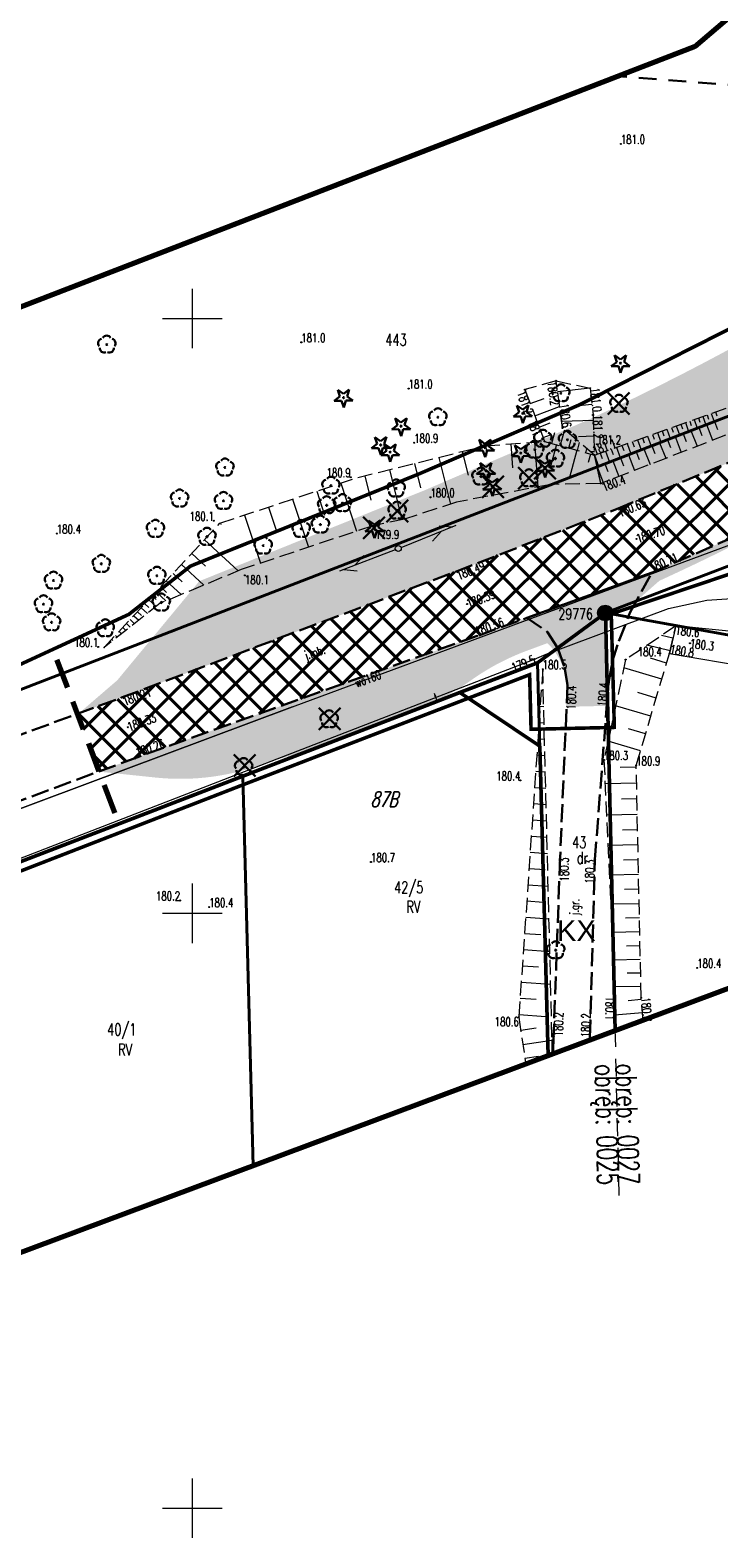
# Model space of a CAD drawing. Header units: metres. Extents: x 7429064 to 7430889, y 5709479 to 5710355.
# Tile 8 of 56: x 7429236 to 7429294, y 5709598 to 5709724. Entities that reach past the tile are written whole.
import ezdxf
from ezdxf.enums import TextEntityAlignment as Align

# ---------------------------------------------------------------- set-up
doc = ezdxf.new("R2010")
doc.units = ezdxf.units.M
for name, pattern in [('1', [0]), ('12', [3, 1, -1, 0, -1]), ('2_BUBZ02', [1.75, 1.25, -0.5]), ('2_KTJZ01', [2, 1.5, -0.5]), ('3_1', [0]), ('3_14', [1, -1]), ('3_BUBZ02', [1.75, 1.25, -0.5]), ('3_BUBZ02G', [1.75, 1.25, -0.5]), ('3_KTJZ01', [2, 1.5, -0.5]), ('3_PTRW02', [0]), ('4', [2.5, 1.5, -1]), ('4_1', [0]), ('4_BUBZ02', [1.75, 1.25, -0.5]), ('4_BUBZ02G', [1.75, 1.25, -0.5]), ('4_SUPT_01', [0]), ('4_SUPW_01', [0]), ('7_1', [0]), ('7_SUPT_01', [0]), ('7_SUPW_01', [0]), ('DASHDOT2', [0.5, 0.25, -0.125, 0, -0.125]), ('DASHED', [0.75, 0.5, -0.25]), ('HIDDEN', [0.375, 0.25, -0.125])]:
    doc.linetypes.add(name, pattern=pattern)
doc.layers.add('_1_X-REFY', color=7, linetype='Continuous')
for name, color, linetype, lineweight in [('_aJEZDNIA_KOSTKA_KAM', 134, 'Continuous', 40), ('_aZIELENIEC_USUŃ', 3, 'DASHDOT2', 20), ('_D_7_TEREN NIEZBEDNY DLA OB_BUD', 252, 'HIDDEN', 50), ('_wycinka_ZUDP', 1, 'Continuous', 30), ('BUBZ_L_1', 252, '2_BUBZ02', 18), ('BUBZ_L_1_a', 252, '4_BUBZ02', 18), ('EADTD_T_0', 252, 'Continuous', 25), ('GMINA_L_0', 252, '12', 35), ('KRZYZE_L_0', 252, '1', 18), ('KTJZ_E_T_0', 252, 'Continuous', 15), ('KTJZ_L_0', 252, '2_KTJZ01', 30), ('LINIE_ROZGRANICZAJACE_L_0', 252, 'Continuous', 50), ('MPZP', 252, 'Continuous', 50), ('OBOP_T_1', 82, 'Continuous', 30), ('OBREB_L_0', 252, '4', 18), ('OBREB_T_0', 252, 'Continuous', 18), ('OS_PunktOsnowyPoziomej', 252, 'Continuous', 18), ('PTRW_L_1', 252, 'Continuous', 18), ('RTPW_T_0', 252, 'Continuous', 15), ('RTPW_T_0_a', 252, 'Continuous', 15), ('RTPW_T_1', 252, 'Continuous', 15), ('SUPM_T_0', 252, 'Continuous', 15), ('SUPT_E_T_0', 252, 'Continuous', 15), ('SUPT_L_0', 252, '4_SUPT_01', 18), ('SUPW_E_T_0', 252, 'Continuous', 15), ('SUPW_L_0', 252, '4_SUPW_01', 18), ('SUTT_T_0', 252, 'Continuous', 18), ('zakres', 252, 'Continuous', 70), ('ZAKRES ROBÓT DROGOWYCH', 1, 'DASHED', 70)]:
    doc.layers.add(name, color=color, linetype=linetype, lineweight=lineweight)
for name, color, linetype, lineweight, true_color in [('DZIALKA_L_0', 7, '1', 40, 0x008000), ('DZIALKA_T_0', 7, 'Continuous', 40, 0x008000), ('KONTUR_T_0', 7, 'Continuous', 18, 0x008000), ('OBOP_T_0_a', 7, 'Continuous', 30, 0x008000), ('OBOP_T_1_a', 7, 'Continuous', 30, 0x008000), ('UZYTKI_L_0', 7, '4', 30, 0x008000), ('UZYTKI_T_0', 7, 'Continuous', 35, 0x008000)]:
    doc.layers.add(name, color=color, linetype=linetype, lineweight=lineweight, true_color=true_color)
doc.styles.add('Arial', font='arial.ttf')
doc.styles.get("Standard").update_dxf_attribs({"font": 'simplex.shx'})
pattern_1 = [(44.999999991, (0, 0), (0.848528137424, -1.33e-10), [0.5, -0.7]), (44.999999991, (0.21213, -3e-11), (0.848528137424, -1.33e-10), [0.2, -1]), (44.999999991, (3e-11, 0.21213), (0.848528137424, -1.33e-10), [0.2, -1])]

# ---------------------------------------------------------------- blocks, each defined once
blk = doc.blocks.new('3_OBOP02_01')
at = {"linetype": 'Continuous'}
blk.add_circle((0, 0), 0.045, dxfattribs=at)
for centre, start, end in [((-0.36, 0.12), 102.1445, 221.86), ((0, 0.38), 30.1401, 149.8599), ((0.36, 0.12), 318.14, 77.8555), ((-0.22, -0.3), 174.1482, 293.8542), ((0.22, -0.3), 246.1458, 5.8518)]:
    blk.add_arc(centre, 0.375, start, end, dxfattribs=at)
blk = doc.blocks.new('3_RTPW01')
at = {"linetype": 'Continuous'}
blk.add_circle((0, 0), 0.045, dxfattribs=at)
blk = doc.blocks.new('3_RTPW02')
at = {"linetype": 'Continuous'}
blk.add_circle((0, 0), 0.045, dxfattribs=at)
blk = doc.blocks.new('4_OBOP02_01')
at = {"linetype": 'Continuous'}
blk.add_circle((0, 0), 0.045, dxfattribs=at)
for centre, start, end in [((-0.36, 0.12), 102.1445, 221.86), ((0, 0.38), 30.1401, 149.8599), ((0.36, 0.12), 318.14, 77.8555), ((-0.22, -0.3), 174.1482, 293.8542), ((0.22, -0.3), 246.1458, 5.8518)]:
    blk.add_arc(centre, 0.375, start, end, dxfattribs=at)
blk = doc.blocks.new('4_OBOP01_01')
at = {"linetype": 'Continuous'}
for p, q in [((-0.78225, -0.26495), (-0.3012, 0.09375)), ((-0.3012, 0.09375), (-0.4937, 0.6621)), ((-0.4937, 0.6621), (-0.0039, 0.31545)), ((-0.0039, 0.31545), (0.4771, 0.67415)), ((0.4771, 0.67415), (0.2988, 0.1012)), ((0.2988, 0.1012), (0.7886, -0.24545)), ((-0.18225, -0.2575), (-0.78225, -0.26495)), ((0.01025, -0.82585), (-0.18225, -0.2575)), ((0.1886, -0.2529), (0.01025, -0.82585)), ((0.7886, -0.24545), (0.1886, -0.2529))]:
    blk.add_line(p, q, dxfattribs=at)
blk.add_circle((0, 0), 0.045, dxfattribs=at)
blk = doc.blocks.new('4_RTPW01')
at = {"linetype": 'Continuous'}
blk.add_circle((0, 0), 0.045, dxfattribs=at)
blk = doc.blocks.new('7_SUSM04_01')
at = {"linetype": 'Continuous'}
blk.add_circle((0, 0), 0.25, dxfattribs=at)
blk = doc.blocks.new('7_SUPS01_07')
at = {"linetype": 'Continuous'}
blk.add_circle((0, 0), 0.0625, dxfattribs=at)
blk = doc.blocks.new('OSSP03')
at = {"linetype": 'Continuous', "lineweight": 18, "true_color": 0xffffff}
blk.add_hatch(color=7, dxfattribs=at).paths.add_polyline_path([(0, -1.3, 1), (0, 1.3, 1)])
at = {"linetype": 'Continuous', "lineweight": 18}
blk.add_hatch(color=0, dxfattribs=at).paths.add_polyline_path([(0, -0.1, 1), (0, 0.1, 1)])
at = {"color": 0, "linetype": 'Continuous', "lineweight": 18}
for radius in [1.3, 0.1]:
    blk.add_circle((0, 0), radius, dxfattribs=at)
blk = doc.blocks.new('X-ref_MDCP_Szara')
at = {"layer": 'BUBZ_L_1', "linetype": '3_BUBZ02G'}
for p, q in [((7429284.02, 5709687.53), (7429307.84, 5709696.73)), ((7429290.1, 5709671.85), (7429290.65, 5709674.17)), ((7429287.31, 5709662.43), (7429290.1, 5709671.85)), ((7429279.45, 5709670.52), (7429277.44, 5709641.26)), ((7429287.72, 5709642.9), (7429287.31, 5709662.43)), ((7429287.89, 5709641), (7429287.72, 5709642.9)), ((7429277.44, 5709641.26), (7429278.02, 5709637.32))]:
    blk.add_line(p, q, dxfattribs=at)
at = {"layer": 'BUBZ_L_1', "linetype": '3_BUBZ02'}
for p, q in [((7429298.09, 5709691.45), (7429284.33, 5709686.14)), ((7429284.33, 5709686.14), (7429284.02, 5709687.53)), ((7429284.02, 5709687.53), (7429284.33, 5709686.14)), ((7429284.33, 5709686.14), (7429280.2, 5709686.05)), ((7429290.65, 5709674.17), (7429286.42, 5709671.33)), ((7429286.42, 5709671.33), (7429284.6, 5709662.89)), ((7429280.23, 5709639.6), (7429279.45, 5709670.52)), ((7429284.6, 5709662.89), (7429285.52, 5709643.01)), ((7429285.52, 5709643.01), (7429285.44, 5709640.09)), ((7429280.24, 5709638.15), (7429280.23, 5709639.6))]:
    blk.add_line(p, q, dxfattribs=at)
at = {"layer": 'BUBZ_L_1', "linetype": '3_1'}
for p, q in [((7429291.25, 5709690.32), (7429291.51, 5709689.66)), ((7429291.91, 5709690.58), (7429292.42, 5709689.26)), ((7429292.57, 5709690.83), (7429292.82, 5709690.17)), ((7429293.22, 5709691.09), (7429293.73, 5709689.77)), ((7429293.88, 5709691.34), (7429294.14, 5709690.68)), ((7429287.96, 5709689.05), (7429288.47, 5709687.74)), ((7429288.62, 5709689.31), (7429288.87, 5709688.65)), ((7429289.28, 5709689.56), (7429289.79, 5709688.25)), ((7429289.94, 5709689.81), (7429290.19, 5709689.16)), ((7429290.59, 5709690.07), (7429291.1, 5709688.75)), ((7429284.68, 5709687.78), (7429284.93, 5709687.13)), ((7429285.33, 5709688.04), (7429285.84, 5709686.72)), ((7429285.99, 5709688.29), (7429286.25, 5709687.63)), ((7429286.65, 5709688.55), (7429287.16, 5709687.23)), ((7429287.31, 5709688.8), (7429287.56, 5709688.14)), ((7429284.02, 5709687.53), (7429284.53, 5709686.22)), ((7429290.15, 5709672.07), (7429288.21, 5709672.53)), ((7429290.4, 5709673.12), (7429289.43, 5709673.35)), ((7429289.86, 5709671.04), (7429288.51, 5709671.44)), ((7429279.42, 5709670.12), (7429279.46, 5709670.12)), ((7429289.46, 5709669.69), (7429286.27, 5709670.64)), ((7429279.33, 5709668.76), (7429279.5, 5709668.75)), ((7429279.24, 5709667.4), (7429279.53, 5709667.38)), ((7429288.53, 5709666.56), (7429285.58, 5709667.44)), ((7429288.99, 5709668.1), (7429287.45, 5709668.55)), ((7429279.14, 5709666.03), (7429279.57, 5709666.01)), ((7429288.1, 5709665.08), (7429286.67, 5709665.51)), ((7429279.05, 5709664.67), (7429279.6, 5709664.63)), ((7429287.67, 5709663.66), (7429284.94, 5709664.47)), ((7429278.96, 5709663.31), (7429279.63, 5709663.26)), ((7429287.31, 5709662.29), (7429285.97, 5709662.26)), ((7429278.86, 5709661.94), (7429279.67, 5709661.89)), ((7429278.77, 5709660.58), (7429279.7, 5709660.52)), ((7429287.34, 5709660.95), (7429284.69, 5709660.89)), ((7429278.67, 5709659.22), (7429279.74, 5709659.15)), ((7429287.37, 5709659.63), (7429286.06, 5709659.6)), ((7429278.58, 5709657.86), (7429279.77, 5709657.77)), ((7429287.4, 5709658.32), (7429284.81, 5709658.26)), ((7429278.49, 5709656.49), (7429279.81, 5709656.4)), ((7429287.42, 5709657.03), (7429286.15, 5709657)), ((7429278.39, 5709655.13), (7429279.84, 5709655.03)), ((7429287.45, 5709655.75), (7429284.93, 5709655.7)), ((7429278.3, 5709653.77), (7429279.66, 5709653.67)), ((7429287.48, 5709654.49), (7429286.23, 5709654.47)), ((7429278.21, 5709652.4), (7429279.91, 5709652.29)), ((7429287.5, 5709653.25), (7429285.05, 5709653.2)), ((7429278.11, 5709651.04), (7429279.48, 5709650.95)), ((7429287.55, 5709650.81), (7429285.16, 5709650.76)), ((7429287.53, 5709652.02), (7429286.32, 5709652)), ((7429278.02, 5709649.68), (7429279.98, 5709649.54)), ((7429287.58, 5709649.62), (7429286.4, 5709649.59)), ((7429277.92, 5709648.31), (7429279.29, 5709648.22)), ((7429287.6, 5709648.44), (7429285.27, 5709648.39)), ((7429287.63, 5709647.27), (7429286.48, 5709647.24)), ((7429277.83, 5709646.95), (7429280.05, 5709646.8)), ((7429287.65, 5709646.12), (7429285.38, 5709646.07)), ((7429277.74, 5709645.59), (7429279.1, 5709645.49)), ((7429287.68, 5709644.98), (7429286.55, 5709644.96)), ((7429277.64, 5709644.22), (7429280.12, 5709644.05)), ((7429287.7, 5709643.86), (7429285.48, 5709643.81)), ((7429277.55, 5709642.86), (7429278.91, 5709642.77)), ((7429287.73, 5709642.75), (7429286.62, 5709642.65)), ((7429277.46, 5709641.5), (7429279.68, 5709641.34)), ((7429287.83, 5709641.64), (7429285.48, 5709641.43)), ((7429277.6, 5709640.19), (7429278.9, 5709640.38)), ((7429277.78, 5709638.96), (7429280.23, 5709639.33)), ((7429277.95, 5709637.82), (7429279.09, 5709637.99))]:
    blk.add_line(p, q, dxfattribs=at)
at = {"layer": 'BUBZ_L_1', "linetype": '3_14'}
blk.add_line((7429280.2, 5709686.05), (7429284.02, 5709687.53), dxfattribs=at)
at = {"layer": 'BUBZ_L_1', "linetype": '3_1'}
blk.add_point((7429290.65, 5709674.17), dxfattribs=at)
at = {"layer": 'BUBZ_L_1_a', "linetype": '4_BUBZ02'}
for p, q in [((7429284.02, 5709687.53), (7429307.84, 5709696.73)), ((7429280.58, 5709694.76), (7429277.96, 5709694.02)), ((7429281.12, 5709690.8), (7429280.58, 5709694.76)), ((7429281.12, 5709690.8), (7429280.58, 5709694.76)), ((7429280.58, 5709694.76), (7429283.44, 5709694.14)), ((7429283.8, 5709688.52), (7429281.12, 5709690.8)), ((7429283.8, 5709688.52), (7429281.12, 5709690.8)), ((7429283.8, 5709688.52), (7429284.02, 5709687.53)), ((7429284.02, 5709687.53), (7429283.8, 5709688.52)), ((7429284.02, 5709687.53), (7429280.2, 5709686.05)), ((7429280, 5709686.02), (7429272.2, 5709684.57)), ((7429280.2, 5709686.05), (7429280, 5709686.02)), ((7429272.2, 5709684.57), (7429267.82, 5709683.13)), ((7429265.16, 5709682.58), (7429254.1, 5709678.89)), ((7429267.82, 5709683.13), (7429265.16, 5709682.58)), ((7429254.1, 5709678.89), (7429247.3, 5709676.06)), ((7429247.3, 5709676.06), (7429242.59, 5709672.35))]:
    blk.add_line(p, q, dxfattribs=at)
at = {"layer": 'BUBZ_L_1_a', "linetype": '4_1'}
for p, q in [((7429277.96, 5709694.01), (7429278.08, 5709694.05)), ((7429283.44, 5709694.14), (7429280.7, 5709693.85)), ((7429278.4, 5709692.85), (7429279.56, 5709693.29)), ((7429283.59, 5709692.77), (7429282.24, 5709692.63)), ((7429278.8, 5709691.81), (7429280.87, 5709692.6)), ((7429283.7, 5709691.42), (7429281.05, 5709691.33)), ((7429291.81, 5709691.38), (7429291.94, 5709691.01)), ((7429292.18, 5709691.51), (7429292.44, 5709690.78)), ((7429292.55, 5709691.64), (7429292.67, 5709691.28)), ((7429292.91, 5709691.77), (7429293.16, 5709691.06)), ((7429293.26, 5709691.9), (7429293.39, 5709691.55)), ((7429293.61, 5709692.02), (7429293.86, 5709691.33)), ((7429293.96, 5709692.15), (7429294.08, 5709691.81)), ((7429279.15, 5709690.88), (7429280.08, 5709691.23)), ((7429279.49, 5709689.99), (7429280.11, 5709690.22)), ((7429280.21, 5709689.51), (7429280.46, 5709690.43)), ((7429280.93, 5709689.31), (7429281.3, 5709690.65)), ((7429288.26, 5709690.11), (7429288.56, 5709689.28)), ((7429288.68, 5709690.26), (7429288.82, 5709689.85)), ((7429289.09, 5709690.41), (7429289.37, 5709689.6)), ((7429289.49, 5709690.55), (7429289.63, 5709690.15)), ((7429289.89, 5709690.69), (7429290.17, 5709689.91)), ((7429290.28, 5709690.83), (7429290.42, 5709690.45)), ((7429290.67, 5709690.97), (7429290.95, 5709690.21)), ((7429291.06, 5709691.11), (7429291.19, 5709690.73)), ((7429291.44, 5709691.25), (7429291.7, 5709690.5)), ((7429274.67, 5709689.31), (7429274.73, 5709688.49)), ((7429276.76, 5709689.46), (7429276.91, 5709687.46)), ((7429278.76, 5709689.61), (7429279.04, 5709685.84)), ((7429280.61, 5709689.4), (7429280.14, 5709687.67)), ((7429281.65, 5709689.11), (7429281.84, 5709689.83)), ((7429282.33, 5709688.92), (7429281.7, 5709686.63)), ((7429282.36, 5709688.91), (7429282.55, 5709689.59)), ((7429283.74, 5709690.1), (7429282.45, 5709690.05)), ((7429283.08, 5709688.72), (7429283.17, 5709689.05)), ((7429284.74, 5709688.86), (7429285.07, 5709687.93)), ((7429285.2, 5709689.02), (7429285.36, 5709688.57)), ((7429285.65, 5709689.18), (7429285.97, 5709688.28)), ((7429286.1, 5709689.34), (7429286.26, 5709688.9)), ((7429286.55, 5709689.5), (7429286.86, 5709688.63)), ((7429286.98, 5709689.66), (7429287.14, 5709689.22)), ((7429287.41, 5709689.81), (7429287.72, 5709688.96)), ((7429287.84, 5709689.96), (7429287.99, 5709689.54)), ((7429268.67, 5709687.82), (7429269.18, 5709685.78)), ((7429270.71, 5709688.33), (7429271.69, 5709684.4)), ((7429272.68, 5709688.82), (7429273.17, 5709686.83)), ((7429283.48, 5709688.61), (7429283.28, 5709687.89)), ((7429283.79, 5709688.8), (7429283.48, 5709688.79)), ((7429283.8, 5709688.52), (7429284.14, 5709687.58)), ((7429284.27, 5709688.69), (7429284.44, 5709688.22)), ((7429264.5, 5709686.79), (7429265.01, 5709684.72)), ((7429266.56, 5709687.3), (7429267.61, 5709683.09)), ((7429260.45, 5709685.49), (7429261.12, 5709683.47)), ((7429262.47, 5709686.16), (7429263.81, 5709682.13)), ((7429256.41, 5709684.15), (7429257.08, 5709682.13)), ((7429258.43, 5709684.82), (7429259.77, 5709680.78)), ((7429252.36, 5709682.81), (7429252.4, 5709682.68)), ((7429254.38, 5709683.48), (7429255.72, 5709679.43)), ((7429251.03, 5709681.41), (7429253.85, 5709678.79)), ((7429249.96, 5709680.26), (7429251.11, 5709679.19)), ((7429249.09, 5709679.33), (7429250.96, 5709677.58)), ((7429247.33, 5709677.44), (7429247.84, 5709676.97)), ((7429247.81, 5709677.94), (7429249.05, 5709676.79)), ((7429248.38, 5709678.56), (7429249.15, 5709677.86)), ((7429246.33, 5709676.36), (7429246.95, 5709675.78)), ((7429246.64, 5709676.69), (7429246.97, 5709676.38)), ((7429246.95, 5709677.03), (7429247.78, 5709676.26)), ((7429245.08, 5709675.02), (7429245.49, 5709674.64)), ((7429245.39, 5709675.35), (7429245.73, 5709675.04)), ((7429245.71, 5709675.69), (7429246.22, 5709675.21)), ((7429246.02, 5709676.02), (7429246.35, 5709675.71)), ((7429243.84, 5709673.68), (7429244.04, 5709673.49)), ((7429244.15, 5709674.02), (7429244.41, 5709673.78)), ((7429244.46, 5709674.35), (7429244.77, 5709674.06)), ((7429244.77, 5709674.69), (7429245.11, 5709674.37)), ((7429242.91, 5709672.68), (7429242.96, 5709672.63)), ((7429243.22, 5709673.01), (7429243.32, 5709672.92)), ((7429243.53, 5709673.35), (7429243.68, 5709673.2))]:
    blk.add_line(p, q, dxfattribs=at)
at = {"layer": 'BUBZ_L_1_a', "linetype": '4_BUBZ02G'}
for p, q in [((7429277.96, 5709694.02), (7429279.61, 5709689.67)), ((7429283.44, 5709694.14), (7429283.68, 5709691.89)), ((7429283.8, 5709688.52), (7429297.3, 5709693.34)), ((7429283.68, 5709691.89), (7429283.8, 5709688.52)), ((7429263.91, 5709686.64), (7429274.6, 5709689.3)), ((7429274.6, 5709689.3), (7429279.61, 5709689.67)), ((7429279.61, 5709689.67), (7429283.8, 5709688.52)), ((7429279.61, 5709689.67), (7429283.8, 5709688.52)), ((7429252.32, 5709682.8), (7429263.91, 5709686.64)), ((7429242.59, 5709672.35), (7429252.32, 5709682.8))]:
    blk.add_line(p, q, dxfattribs=at)
at = {"layer": 'BUBZ_L_1_a', "linetype": '4_1'}
for p in [(7429283.8, 5709688.52), (7429242.59, 5709672.35)]:
    blk.add_point(p, dxfattribs=at)
at = {"layer": 'DZIALKA_L_0', "linetype": '1'}
for p, q in [((7429307.84, 5709696.73), (7429130.47, 5709628.22)), ((7429284.72, 5709675.26), (7429315.02, 5709686.81)), ((7429284.72, 5709675.26), (7429279.02, 5709671.07)), ((7429284.72, 5709675.26), (7429341.9, 5709664.95)), ((7429284.72, 5709675.26), (7429285.53, 5709640.12)), ((7429254.23, 5709661.54), (7429279.02, 5709671.07)), ((7429279.02, 5709671.07), (7429279.9, 5709638.02)), ((7429228.8, 5709651.74), (7429254.23, 5709661.54)), ((7429254.23, 5709661.54), (7429255.1, 5709628.77))]:
    blk.add_line(p, q, dxfattribs=at)
at = {"layer": 'GMINA_L_0', "linetype": '12'}
blk.add_line((7429100.73, 5709616.74), (7429307.84, 5709696.73), dxfattribs=at)
at = {"layer": 'KRZYZE_L_0', "linetype": '1'}
for p, q in [((7429250, 5709697.5), (7429250, 5709702.5)), ((7429247.5, 5709700), (7429252.5, 5709700)), ((7429250, 5709647.5), (7429250, 5709652.5)), ((7429247.5, 5709650), (7429252.5, 5709650)), ((7429250, 5709597.5), (7429250, 5709602.5)), ((7429247.5, 5709600), (7429252.5, 5709600))]:
    blk.add_line(p, q, dxfattribs=at)
at = {"layer": 'KTJZ_L_0', "linetype": '3_KTJZ01'}
for p, q in [((7429285.66, 5709683.98), (7429298.95, 5709689.48)), ((7429272.11, 5709678.71), (7429285.66, 5709683.98)), ((7429301.05, 5709684.05), (7429288.64, 5709678.65)), ((7429244.04, 5709668.13), (7429272.11, 5709678.71)), ((7429288.64, 5709678.65), (7429273.94, 5709673.32)), ((7429286.8, 5709675.31), (7429288.64, 5709678.65)), ((7429285.85, 5709672.89), (7429286.8, 5709675.31)), ((7429278.11, 5709674.83), (7429279.86, 5709673.64)), ((7429279.86, 5709673.64), (7429280.76, 5709672.2)), ((7429273.94, 5709673.32), (7429245.41, 5709663.13)), ((7429285.3, 5709671.13), (7429285.85, 5709672.89)), ((7429280.76, 5709672.2), (7429281.28, 5709670.68)), ((7429284.99, 5709669.38), (7429285.3, 5709671.13)), ((7429281.28, 5709670.68), (7429281.53, 5709669.16)), ((7429281.53, 5709669.16), (7429280.91, 5709654.69)), ((7429283.83, 5709654.51), (7429284.99, 5709669.38)), ((7429215.87, 5709657.78), (7429244.04, 5709668.13)), ((7429245.41, 5709663.13), (7429217.74, 5709652.88)), ((7429280.91, 5709654.69), (7429280.37, 5709639.68)), ((7429283.42, 5709639.56), (7429283.83, 5709654.51)), ((7429280.37, 5709639.68), (7429280.33, 5709638.36)), ((7429283.4, 5709639.33), (7429283.42, 5709639.56)), ((7429280.33, 5709638.36), (7429280.33, 5709638.18))]:
    blk.add_line(p, q, dxfattribs=at)
at = {"layer": 'KTJZ_L_0', "linetype": '3_14'}
blk.add_line((7429288.64, 5709678.65), (7429278.11, 5709674.83), dxfattribs=at)
at = {"layer": 'LINIE_ROZGRANICZAJACE_L_0', "flags": 128}
for points in [[(7429279.02, 5709671.07), (7429284.72, 5709675.26)], [(7429279.02, 5709671.07), (7429284.72, 5709675.26)], [(7429272.49, 5709668.55), (7429279.02, 5709671.07)], [(7429272.49, 5709668.55), (7429279.02, 5709671.07)], [(7429254.23, 5709661.54), (7429269.69, 5709667.48)], [(7429254.23, 5709661.54), (7429269.69, 5709667.48)], [(7429269.69, 5709667.48), (7429272.49, 5709668.55)], [(7429269.69, 5709667.48), (7429272.49, 5709668.55)], [(7429279.21, 5709664.05), (7429272.49, 5709668.55)], [(7429279.21, 5709664.05), (7429272.49, 5709668.55)], [(7429228.8, 5709651.74), (7429254.23, 5709661.54)], [(7429228.8, 5709651.74), (7429254.23, 5709661.54)]]:
    blk.add_lwpolyline(points, dxfattribs=at)
at = {"layer": 'LINIE_ROZGRANICZAJACE_L_0'}
for points in [[(7429284.72, 5709675.26), (7429285.53, 5709640.12)], [(7429284.72, 5709675.26), (7429285.53, 5709640.12)], [(7429279.21, 5709664.05), (7429279.9, 5709638.02)], [(7429279.21, 5709664.05), (7429279.9, 5709638.02)]]:
    blk.add_lwpolyline(points, dxfattribs=at)
at = {"layer": 'OBREB_L_0', "linetype": '4'}
for p, q in [((7429279.02, 5709671.07), (7429284.72, 5709675.26)), ((7429284.72, 5709675.26), (7429285.86, 5709625.46)), ((7429254.23, 5709661.54), (7429279.02, 5709671.07)), ((7429228.8, 5709651.74), (7429254.23, 5709661.54))]:
    blk.add_line(p, q, dxfattribs=at)
at = {"layer": 'PTRW_L_1', "linetype": '3_PTRW02'}
for p, q in [((7429290.65, 5709674.17), (7429290.1, 5709671.85)), ((7429304.97, 5709672.71), (7429290.65, 5709674.17)), ((7429290.1, 5709671.85), (7429304.88, 5709669.3))]:
    blk.add_line(p, q, dxfattribs=at)
at = {"layer": 'SUPT_L_0', "linetype": '7_SUPT_01'}
for p, q in [((7429267.54, 5709680.76), (7429272.18, 5709682.62)), ((7429270.74, 5709682.58), (7429271.86, 5709682.49)), ((7429270.19, 5709681.28), (7429270.93, 5709682.12)), ((7429262.41, 5709678.78), (7429267.08, 5709680.58)), ((7429263.67, 5709679.26), (7429264.42, 5709680.09)), ((7429262.74, 5709678.9), (7429263.85, 5709678.8)), ((7429290.03, 5709675.62), (7429293.24, 5709676.33)), ((7429293.24, 5709676.33), (7429297.57, 5709676.6)), ((7429279.73, 5709671.78), (7429290.03, 5709675.62)), ((7429230.45, 5709652.66), (7429278.75, 5709671.36)), ((7429278.75, 5709671.36), (7429279.73, 5709671.78))]:
    blk.add_line(p, q, dxfattribs=at)
at = {"layer": 'SUPW_L_0', "linetype": '7_SUPW_01'}
for q in [(7429295.17, 5709680.98), (7429178.65, 5709637.49)]:
    blk.add_line((7429258.41, 5709667.37), q, dxfattribs=at)
at = {"layer": 'SUPW_L_0', "linetype": '7_1'}
for p, q in [((7429258.41, 5709667.37), (7429295.17, 5709680.98)), ((7429178.65, 5709637.49), (7429258.41, 5709667.37))]:
    blk.add_line(p, q, dxfattribs=at)
at = {"layer": 'UZYTKI_L_0', "linetype": '4'}
blk.add_line((7429331.39, 5709716.77), (7429285.8, 5709720.38), dxfattribs=at)
at = {"layer": 'zakres', "linetype": 'Continuous'}
blk.add_line((7429175.96, 5709599.26), (7429333.85, 5709658.15), dxfattribs=at)
at = {"layer": 'zakres', "linetype": 'Continuous', "lineweight": 70, "flags": 128}
for points in [[(7429292.23, 5709722.86), (7429640.8, 5710019.4)], [(7429292.23, 5709722.86), (7429149.55, 5709667.75)]]:
    blk.add_lwpolyline(points, dxfattribs=at)
at = {"layer": 'OBOP_T_0_a'}
for p in [(7429285.99, 5709696.25), (7429262.71, 5709693.35), (7429277.78, 5709692.03), (7429267.54, 5709690.95), (7429265.83, 5709689.37), (7429266.63, 5709688.77), (7429274.6, 5709689.16), (7429277.61, 5709688.69), (7429274.68, 5709687.2), (7429279.64, 5709687.46), (7429275.21, 5709685.89), (7429265.31, 5709682.37)]:
    blk.add_blockref('4_OBOP01_01', p, dxfattribs=at)
at = {"layer": 'OBOP_T_1'}
for p in [(7429261.5, 5709666.31), (7429254.31, 5709662.3), (7429280.54, 5709646.9)]:
    blk.add_blockref('3_OBOP02_01', p, dxfattribs=at)
at = {"layer": 'OBOP_T_1_a'}
for p in [(7429242.81, 5709697.81), (7429280.98, 5709693.72), (7429285.86, 5709692.84), (7429270.64, 5709691.7), (7429279.46, 5709689.9), (7429281.53, 5709689.81), (7429278.78, 5709688.98), (7429280.52, 5709688.22), (7429252.74, 5709687.48), (7429261.65, 5709685.95), (7429267.13, 5709685.72), (7429274.26, 5709686.72), (7429278.29, 5709686.57), (7429248.93, 5709684.88), (7429252.62, 5709684.67), (7429261.29, 5709684.3), (7429262.62, 5709684.48), (7429267.21, 5709683.85), (7429246.9, 5709682.33), (7429259.15, 5709682.32), (7429260.76, 5709682.68), (7429251.23, 5709681.66), (7429255.96, 5709680.91), (7429242.35, 5709679.38), (7429238.33, 5709677.97), (7429247.02, 5709678.38), (7429237.49, 5709675.98), (7429247.39, 5709676.13), (7429238.17, 5709674.46), (7429242.68, 5709673.96)]:
    blk.add_blockref('4_OBOP02_01', p, dxfattribs=at)
at = {"layer": 'OS_PunktOsnowyPoziomej', "color": 18, "linetype": 'Continuous', "true_color": 0x0a0909, "xscale": 0.5, "yscale": 0.5, "zscale": 0.5}
blk.add_blockref('OSSP03', (7429284.71, 5709675.25), dxfattribs=at)
at = {"layer": 'RTPW_T_0'}
for p in [(7429284.33, 5709686.14), (7429290.65, 5709674.17), (7429291.83, 5709672.7), (7429286.42, 5709671.33), (7429290.1, 5709671.85), (7429279.45, 5709670.52), (7429281.53, 5709669.16), (7429284.99, 5709669.38), (7429284.6, 5709662.89), (7429287.31, 5709662.43), (7429277.57, 5709661.17), (7429280.91, 5709654.69), (7429265.02, 5709654.31), (7429283.83, 5709654.51), (7429248.97, 5709651.08), (7429251.42, 5709650.52), (7429292.44, 5709645.41), (7429285.52, 5709643.01), (7429287.72, 5709642.9), (7429277.44, 5709641.26), (7429280.37, 5709639.68), (7429283.42, 5709639.56)]:
    blk.add_blockref('3_RTPW01', p, dxfattribs=at)
at = {"layer": 'RTPW_T_0_a'}
for p in [(7429286.02, 5709714.68), (7429259.16, 5709698), (7429268.18, 5709694.11), (7429277.96, 5709694.02), (7429280.58, 5709694.76), (7429283.44, 5709694.14), (7429283.68, 5709691.89), (7429281.12, 5709690.8), (7429268.65, 5709689.56), (7429279.61, 5709689.67), (7429284.01, 5709689.43), (7429283.8, 5709688.52), (7429263.31, 5709686.66), (7429270.02, 5709684.97), (7429251.8, 5709683), (7429238.61, 5709681.92), (7429265.37, 5709682.22), (7429254.42, 5709678.41), (7429242.09, 5709672.39)]:
    blk.add_blockref('4_RTPW01', p, dxfattribs=at)
at = {"layer": 'RTPW_T_1'}
for p in [(7429285.66, 5709683.98), (7429287.34, 5709681.47), (7429272.11, 5709678.71), (7429288.64, 5709678.65), (7429273.09, 5709676), (7429273.94, 5709673.32), (7429244.04, 5709668.13), (7429244.58, 5709665.64), (7429245.41, 5709663.13)]:
    blk.add_blockref('3_RTPW02', p, dxfattribs=at)
at = {"layer": 'SUPM_T_0'}
blk.add_blockref('7_SUSM04_01', (7429267.31, 5709680.67), dxfattribs=at)
at = {"layer": 'SUTT_T_0'}
blk.add_blockref('7_SUPS01_07', (7429278.75, 5709671.36), dxfattribs=at)
at = {"layer": 'DZIALKA_T_0', "width": 0.7}
for s, p in [('443', (7429266.22, 5709698.7)), ('43', (7429281.92, 5709656.47)), ('42/5', (7429266.96, 5709652.68)), ('40/1', (7429242.84, 5709640.74))]:
    blk.add_text(s, height=1, dxfattribs=at).set_placement(p, align=Align.TOP_LEFT)
at = {"layer": 'EADTD_T_0', "oblique": 15, "width": 0.7}
blk.add_text('87B', height=1.25, dxfattribs=at).set_placement((7429266.12, 5709658.96), align=Align.CENTER)
at = {"layer": 'KONTUR_T_0', "width": 0.7}
for p in [(7429267.99, 5709651.04), (7429243.76, 5709639.04)]:
    blk.add_text('RV', height=1, dxfattribs=at).set_placement(p, align=Align.TOP_LEFT)
at = {"layer": 'KTJZ_E_T_0', "width": 0.7}
for s, rotation, p in [('j.mb.', 18.7117, (7429260.32, 5709671.83)), ('j.gr.', 87.1193, (7429282.23, 5709650.54))]:
    blk.add_text(s, height=0.75, rotation=rotation, dxfattribs=at).set_placement(p, align=Align.MIDDLE)
at = {"layer": 'MPZP', "style": 'Arial'}
blk.add_text('KX', height=1.75, dxfattribs=at).set_placement((7429280.65, 5709647.67))
at = {"layer": 'OBREB_T_0', "width": 0.7}
blk.add_text('obręb: 0025', height=1.75, rotation=271.3155, dxfattribs=at).set_placement((7429285.59, 5709637.35), align=Align.TOP_LEFT)
blk.add_text('obręb: 0027', height=1.75, rotation=271.3155, dxfattribs=at).set_placement((7429285.59, 5709637.35))
at = {"layer": 'OS_PunktOsnowyPoziomej', "color": 18, "true_color": 0x0a0909, "width": 0.75}
blk.add_text('29776', height=0.9, dxfattribs=at).set_placement((7429280.77, 5709675.61), align=Align.TOP_LEFT)
at = {"layer": 'RTPW_T_0', "width": 0.7}
for s, rotation, p in [('180.4', 21.1017, (7429284.33, 5709686.14)), ('180.6', 354.1785, (7429290.65, 5709674.17)), ('180.1', 268.4163, (7429285.52, 5709643.01)), ('180.2', 87.9396, (7429280.37, 5709639.68))]:
    blk.add_text(s, height=0.75, rotation=rotation, dxfattribs=at).set_placement(p, align=Align.TOP_LEFT)
for s, p in [('180.4', (7429287.44, 5709671.61)), ('180.5', (7429279.45, 5709670.52)), ('180.3', (7429284.6, 5709662.89)), ('180.9', (7429287.31, 5709662.43)), ('180.7', (7429265.02, 5709654.31)), ('180.4', (7429251.42, 5709650.52)), ('180.4', (7429292.44, 5709645.41))]:
    blk.add_text(s, height=0.75, dxfattribs=at).set_placement(p)
for s, rotation, p in [('180.8', 350.2111, (7429290.1, 5709671.85)), ('180.8', 274.9926, (7429287.72, 5709642.9)), ('180.2', 88.4291, (7429283.42, 5709639.56))]:
    blk.add_text(s, height=0.75, rotation=rotation, dxfattribs=at).set_placement(p)
blk.add_text('180.3', height=0.75, rotation=352.8965, dxfattribs=at).set_placement((7429291.83, 5709672.7), align=Align.MIDDLE_LEFT)
for s, rotation, p in [('180.4', 87.5648, (7429281.53, 5709669.16)), ('180.3', 90.9765, (7429280.86, 5709654.69))]:
    blk.add_text(s, height=0.75, rotation=rotation, dxfattribs=at).set_placement(p, align=Align.TOP_RIGHT)
for s, rotation, p in [('180.4', 85.0497, (7429284.99, 5709669.38)), ('180.3', 87.6527, (7429283.83, 5709654.51))]:
    blk.add_text(s, height=0.75, rotation=rotation, dxfattribs=at).set_placement(p, align=Align.RIGHT)
for s, p in [('180.4', (7429277.57, 5709661.17)), ('180.2', (7429248.97, 5709651.08))]:
    blk.add_text(s, height=0.75, dxfattribs=at).set_placement(p, align=Align.RIGHT)
blk.add_text('180.6', height=0.75, dxfattribs=at).set_placement((7429277.44, 5709641.26), align=Align.TOP_RIGHT)
at = {"layer": 'RTPW_T_0_a', "width": 0.7}
for s, p in [('181.0', (7429286.02, 5709714.68)), ('181.0', (7429259.16, 5709698)), ('181.0', (7429268.18, 5709694.11)), ('180.9', (7429268.65, 5709689.56)), ('181.2', (7429284.01, 5709689.43)), ('180.0', (7429270.02, 5709684.97)), ('180.4', (7429238.61, 5709681.92))]:
    blk.add_text(s, height=0.75, dxfattribs=at).set_placement(p)
for s, rotation, p in [('181.2', 290.7723, (7429277.96, 5709694.02)), ('180.2', 277.7652, (7429280.58, 5709694.76))]:
    blk.add_text(s, height=0.75, rotation=rotation, dxfattribs=at).set_placement(p, align=Align.TOP_LEFT)
for s, rotation, p in [('181.0', 276.0885, (7429283.44, 5709694.14)), ('181.2', 271.6364, (7429283.68, 5709691.89)), ('181.1', 19.6484, (7429283.8, 5709688.52))]:
    blk.add_text(s, height=0.75, rotation=rotation, dxfattribs=at).set_placement(p)
blk.add_text('180.6', height=0.75, rotation=277.7652, dxfattribs=at).set_placement((7429281.12, 5709690.8), align=Align.RIGHT)
blk.add_text('181.1', height=0.75, rotation=290.7723, dxfattribs=at).set_placement((7429279.61, 5709689.67), align=Align.TOP_RIGHT)
for s, p in [('180.9', (7429263.31, 5709686.66)), ('180.1', (7429251.8, 5709683)), ('180.1', (7429242.09, 5709672.39))]:
    blk.add_text(s, height=0.75, dxfattribs=at).set_placement(p, align=Align.RIGHT)
for s, p in [('179.9', (7429265.37, 5709682.22)), ('180.1', (7429254.42, 5709678.41))]:
    blk.add_text(s, height=0.75, dxfattribs=at).set_placement(p, align=Align.TOP_LEFT)
at = {"layer": 'RTPW_T_1', "width": 0.7}
for s, rotation, p in [('180.63', 22.482, (7429285.66, 5709683.98)), ('180.49', 21.2525, (7429272.11, 5709678.71)), ('180.21', 20.6522, (7429244.04, 5709668.13))]:
    blk.add_text(s, height=0.75, rotation=rotation, dxfattribs=at).set_placement(p, align=Align.TOP_LEFT)
for s, rotation, p in [('180.70', 18.0393, (7429287.34, 5709681.47)), ('180.59', 20.6304, (7429273.09, 5709676)), ('180.33', 20.0612, (7429244.58, 5709665.64))]:
    blk.add_text(s, height=0.75, rotation=rotation, dxfattribs=at).set_placement(p, align=Align.MIDDLE_LEFT)
for s, rotation, p in [('180.71', 23.5155, (7429288.64, 5709678.65)), ('180.56', 19.9299, (7429273.94, 5709673.32)), ('180.26', 19.6551, (7429245.41, 5709663.13))]:
    blk.add_text(s, height=0.75, rotation=rotation, dxfattribs=at).set_placement(p)
at = {"layer": 'SUPT_E_T_0', "width": 0.7}
blk.add_text('t', height=0.75, rotation=21.1646, dxfattribs=at).set_placement((7429270.47, 5709668.16), align=Align.MIDDLE)
at = {"layer": 'SUPW_E_T_0', "width": 0.7}
blk.add_text('wo160', height=0.75, rotation=20.3165, dxfattribs=at).set_placement((7429264.76, 5709669.72), align=Align.MIDDLE)
at = {"layer": 'SUTT_T_0', "width": 0.7}
blk.add_text('179.5', height=0.75, rotation=21.7234, dxfattribs=at).set_placement((7429278.75, 5709671.36), align=Align.MIDDLE_RIGHT)
at = {"layer": 'UZYTKI_T_0', "width": 0.7}
blk.add_text('dr', height=1, dxfattribs=at).set_placement((7429282.31, 5709655.16), align=Align.TOP_LEFT)
blk = doc.blocks.new('A$C59100B2D')
at = {"layer": '_wycinka_ZUDP'}
for points in [[(0.701, -0.713), (-0.701, 0.713)], [(-0.7, -0.713), (0.701, 0.713)]]:
    blk.add_lwpolyline(points, dxfattribs=at)

msp = doc.modelspace()

# ---------------------------------------------------------------- hatches: boundary and pattern name
at = {"layer": '_aJEZDNIA_KOSTKA_KAM'}
h = msp.add_hatch(dxfattribs=at)
h.set_pattern_fill('ANSI37', color=256, scale=0.5, angle=-9e-09)
edge = h.paths.add_edge_path()
edge.add_line((7429592.12, 5709927), (7429593.82, 5709925.94))
edge.add_line((7429593.82, 5709925.94), (7429594.34, 5709927.29))
edge.add_line((7429594.34, 5709927.29), (7429610.89, 5709939.27))
edge.add_line((7429610.89, 5709939.27), (7429620.05, 5709947.15))
edge.add_arc((7429623.07, 5709942.92), 5.2, 26.0589, 125.4175, ccw=False)
edge.add_line((7429627.74, 5709945.2), (7429628.73, 5709938.41))
edge.add_line((7429628.73, 5709938.41), (7429636.11, 5709939.7))
edge.add_line((7429636.11, 5709939.7), (7429632.64, 5709954.42))
edge.add_arc((7429636.94, 5709955.13), 4.35, 122.6253, 189.497, ccw=False)
edge.add_line((7429634.59, 5709958.8), (7429657.03, 5709978.12))
edge.add_arc((7429664.59, 5709978.88), 7.6, 132.9382, 185.6994, ccw=False)
edge.add_line((7429659.41, 5709984.44), (7429669.51, 5709993.15))
edge.add_line((7429669.51, 5709993.15), (7429691.93, 5710012.33))
edge.add_line((7429691.93, 5710012.33), (7429715.16, 5710032.17))
edge.add_line((7429715.16, 5710032.17), (7429737.95, 5710051.59))
edge.add_line((7429737.95, 5710051.59), (7429760.82, 5710071.04))
edge.add_line((7429760.82, 5710071.04), (7429783.6, 5710090.37))
edge.add_line((7429783.6, 5710090.37), (7429806.63, 5710109.92))
edge.add_line((7429806.63, 5710109.92), (7429826.56, 5710126.88))
edge.add_line((7429826.56, 5710126.88), (7429828.56, 5710128.54))
edge.add_line((7429828.56, 5710128.54), (7429836.26, 5710135.25))
edge.add_line((7429836.26, 5710135.25), (7429850.12, 5710146.75))
edge.add_line((7429850.12, 5710146.75), (7429846.16, 5710151.52))
edge.add_line((7429846.16, 5710151.52), (7429845.61, 5710151.08))
edge.add_line((7429845.61, 5710151.08), (7429825.38, 5710133.7))
edge.add_line((7429825.38, 5710133.7), (7429802.62, 5710114.32))
edge.add_line((7429802.62, 5710114.32), (7429779.71, 5710094.98))
edge.add_line((7429779.71, 5710094.98), (7429756.74, 5710075.42))
edge.add_line((7429756.74, 5710075.42), (7429734.06, 5710056.12))
edge.add_line((7429734.06, 5710056.12), (7429710.93, 5710036.44))
edge.add_line((7429710.93, 5710036.44), (7429687.8, 5710017.54))
edge.add_line((7429687.8, 5710017.54), (7429686.92, 5710016.76))
edge.add_line((7429686.92, 5710016.76), (7429665.37, 5709997.77))
edge.add_line((7429665.37, 5709997.77), (7429642.8, 5709977.93))
edge.add_line((7429642.8, 5709977.93), (7429619.9, 5709958.3))
edge.add_line((7429619.9, 5709958.3), (7429597.29, 5709938.53))
edge.add_line((7429597.29, 5709938.53), (7429574.65, 5709918.88))
edge.add_line((7429574.65, 5709918.88), (7429552.03, 5709899.39))
edge.add_line((7429552.03, 5709899.39), (7429529.05, 5709879.87))
edge.add_line((7429529.05, 5709879.87), (7429506.56, 5709860.17))
edge.add_line((7429506.56, 5709860.17), (7429483.74, 5709840.87))
edge.add_line((7429483.74, 5709840.87), (7429460.73, 5709821.22))
edge.add_line((7429460.73, 5709821.22), (7429437.99, 5709801.8))
edge.add_line((7429437.99, 5709801.8), (7429414.99, 5709782.12))
edge.add_line((7429414.99, 5709782.12), (7429392.27, 5709762.91))
edge.add_line((7429392.27, 5709762.91), (7429369.53, 5709743.52))
edge.add_line((7429369.53, 5709743.52), (7429346.53, 5709723.92))
edge.add_line((7429346.53, 5709723.92), (7429323.43, 5709704.88))
edge.add_line((7429323.43, 5709704.88), (7429311.67, 5709696.57))
edge.add_line((7429311.67, 5709696.57), (7429298.95, 5709689.48))
edge.add_line((7429298.95, 5709689.48), (7429285.66, 5709683.98))
edge.add_line((7429285.66, 5709683.98), (7429272.11, 5709678.71))
edge.add_line((7429272.11, 5709678.71), (7429244.04, 5709668.13))
edge.add_line((7429244.04, 5709668.13), (7429240.33, 5709666.77))
edge.add_line((7429240.33, 5709666.77), (7429242.16, 5709661.93))
edge.add_line((7429242.16, 5709661.93), (7429245.41, 5709663.13))
edge.add_line((7429245.41, 5709663.13), (7429273.94, 5709673.32))
edge.add_line((7429273.94, 5709673.32), (7429288.64, 5709678.65))
edge.add_line((7429288.64, 5709678.65), (7429301.05, 5709684.05))
edge.add_line((7429301.05, 5709684.05), (7429314.78, 5709691.65))
edge.add_line((7429314.78, 5709691.65), (7429327.24, 5709700.43))
edge.add_line((7429327.24, 5709700.43), (7429350.04, 5709719.88))
edge.add_line((7429350.04, 5709719.88), (7429372.8, 5709739.82))
edge.add_line((7429372.8, 5709739.82), (7429395.23, 5709758.92))
edge.add_line((7429395.23, 5709758.92), (7429418.51, 5709778.57))
edge.add_line((7429418.51, 5709778.57), (7429441.05, 5709797.87))
edge.add_line((7429441.05, 5709797.87), (7429463.98, 5709817.21))
edge.add_line((7429463.98, 5709817.21), (7429487.22, 5709837.17))
edge.add_line((7429487.22, 5709837.17), (7429509.69, 5709856.19))
edge.add_line((7429509.69, 5709856.19), (7429532.61, 5709875.86))
edge.add_line((7429532.61, 5709875.86), (7429555.27, 5709895.38))
edge.add_line((7429555.27, 5709895.38), (7429578.03, 5709914.93))
edge.add_line((7429578.03, 5709914.93), (7429592.12, 5709927))
at = {"layer": '_aZIELENIEC_USUŃ'}
h = msp.add_hatch(dxfattribs=at)
h.set_pattern_fill('GOST_GLASS', color=256, scale=0.1)
h.set_pattern_definition(pattern_1)
h.paths.add_polyline_path([(7429779.71, 5710094.98), (7429802.62, 5710114.32), (7429825.38, 5710133.7), (7429836.54, 5710143.28), (7429832.68, 5710147.77), (7429817.64, 5710135.04), (7429807.07, 5710127.15), (7429792.23, 5710114.59), (7429787.65, 5710110.71), (7429745.49, 5710075.05), (7429742.58, 5710070.75), (7429737.99, 5710066.88), (7429733.27, 5710064.71), (7429730.02, 5710061.97), (7429723.15, 5710056.15), (7429708.54, 5710043.79), (7429705.64, 5710039.5), (7429701.02, 5710035.68), (7429696.39, 5710033.39), (7429670.82, 5710011.51, -0.031099), (7429668.52, 5710009.78), (7429663.87, 5710006.71, -0.070723), (7429659.88, 5710004.82), (7429654.27, 5710003.07, 0.102047), (7429644.97, 5709997.94), (7429633.49, 5709988.12), (7429620.22, 5709969.45), (7429616.28, 5709964.83), (7429495.94, 5709861.84), (7429436.08, 5709811.05), (7429430.49, 5709806.3), (7429331.24, 5709722.09, -0.068145), (7429283.15, 5709691.43), (7429269.64, 5709685.61), (7429250.58, 5709677.92), (7429243.69, 5709669.59), (7429240.47, 5709666.82), (7429244.04, 5709668.13), (7429272.11, 5709678.71), (7429285.66, 5709683.98), (7429298.95, 5709689.48), (7429311.67, 5709696.57), (7429323.43, 5709704.88), (7429346.53, 5709723.92), (7429369.53, 5709743.52), (7429392.27, 5709762.91), (7429414.99, 5709782.12), (7429437.99, 5709801.8), (7429460.73, 5709821.22), (7429483.74, 5709840.87), (7429506.56, 5709860.17), (7429529.05, 5709879.87), (7429552.03, 5709899.39), (7429574.65, 5709918.88), (7429597.29, 5709938.53), (7429619.9, 5709958.3), (7429642.8, 5709977.93), (7429665.37, 5709997.77), (7429686.92, 5710016.76), (7429687.8, 5710017.54), (7429710.93, 5710036.44), (7429734.06, 5710056.12), (7429756.74, 5710075.42)])
h = msp.add_hatch(dxfattribs=at)
h.set_pattern_fill('GOST_GLASS', color=256, scale=0.1)
h.set_pattern_definition(pattern_1)
h.paths.add_polyline_path([(7429278.06, 5709672.05), (7429279.84, 5709672.71, -0.200821), (7429281.41, 5709669.18), (7429281.45, 5709667.36), (7429284.84, 5709667.44), (7429284.69, 5709674.05, -0.051683), (7429284.79, 5709675.29), (7429287.32, 5709676.25), (7429289.25, 5709677.95, 0.030412), (7429313.36, 5709690.86), (7429301.05, 5709684.05), (7429288.64, 5709678.65), (7429273.94, 5709673.32), (7429245.41, 5709663.13), (7429242.16, 5709661.93), (7429242.17, 5709661.9, -0.009234), (7429242.35, 5709661.89), (7429246.94, 5709661.41, 0.11857), (7429256.21, 5709662.65), (7429260.06, 5709663.78), (7429269.01, 5709667.22, 0.062937), (7429273.43, 5709669.59, -0.065899)])

# ---------------------------------------------------------------- linework, layer by layer
at = {"layer": '_D_7_TEREN NIEZBEDNY DLA OB_BUD', "ltscale": 10, "const_width": 0.3, "flags": 128}
msp.add_lwpolyline([(7429838.64, 5710133.5), (7429838.16, 5710130.98), (7429669.79, 5709988.07), (7429674.22, 5709982.83), (7429665.13, 5709974.91), (7429667.7, 5709971.87), (7429662.83, 5709967.71), (7429665.64, 5709964.49), (7429637.11, 5709939.52), (7429616.44, 5709933.99), (7429410.71, 5709758.42), (7429398.46, 5709756.96), (7429363.72, 5709727.38), (7429364.5, 5709726.49), (7429330.16, 5709696.3), (7429317.55, 5709687.48), (7429303.14, 5709679.24), (7429296.4, 5709677.45), (7429295.85, 5709678.75), (7429285.21, 5709675.17), (7429285.47, 5709665.63), (7429278.47, 5709665.47), (7429278.35, 5709670.06), (7429254.48, 5709660.89), (7429229.94, 5709651.37), (7429224.49, 5709665.83), (7429244.66, 5709675.13), (7429249.85, 5709679.19), (7429269.08, 5709686.95), (7429282.55, 5709692.75), (7429296.47, 5709699.8), (7429307.46, 5709706.35), (7429318.99, 5709714.25), (7429330.31, 5709723.2), (7429495, 5709862.94), (7429615.27, 5709965.88), (7429632.42, 5709989.11), (7429648.37, 5710002.76), (7429661.38, 5710006.8), (7429669.91, 5710012.64), (7429707.48, 5710044.59), (7429834.51, 5710152.32), (7429838.12, 5710158.94), (7429844.75, 5710193.28), (7429843.74, 5710206.48), (7429852.31, 5710203.6), (7429849.37, 5710188.38), (7429850.23, 5710185.68), (7429848.75, 5710185.16), (7429846.83, 5710175.25), (7429842.58, 5710153.28), (7429856.53, 5710164.1), (7429864.2, 5710154.59)], close=True, dxfattribs=at)
at = {"layer": 'ZAKRES ROBÓT DROGOWYCH', "color": 6, "ltscale": 5, "flags": 128}
msp.add_lwpolyline([(7429238.62, 5709671.32), (7429243.82, 5709657.53)], dxfattribs=at)

# ---------------------------------------------------------------- block references
at = {"layer": '_1_X-REFY'}
msp.add_blockref('X-ref_MDCP_Szara', (0, 0), dxfattribs=at)
at = {"layer": '_wycinka_ZUDP', "xscale": -1.3, "yscale": 1.3, "zscale": 1.3}
for p in [(7429285.83, 5709692.86), (7429279.64, 5709687.43), (7429275.26, 5709685.86), (7429278.3, 5709686.58), (7429267.22, 5709683.82), (7429265.28, 5709682.4), (7429261.54, 5709666.36), (7429254.4, 5709662.42)]:
    msp.add_blockref('A$C59100B2D', p, dxfattribs=at)

doc.saveas('drawing.dxf')
